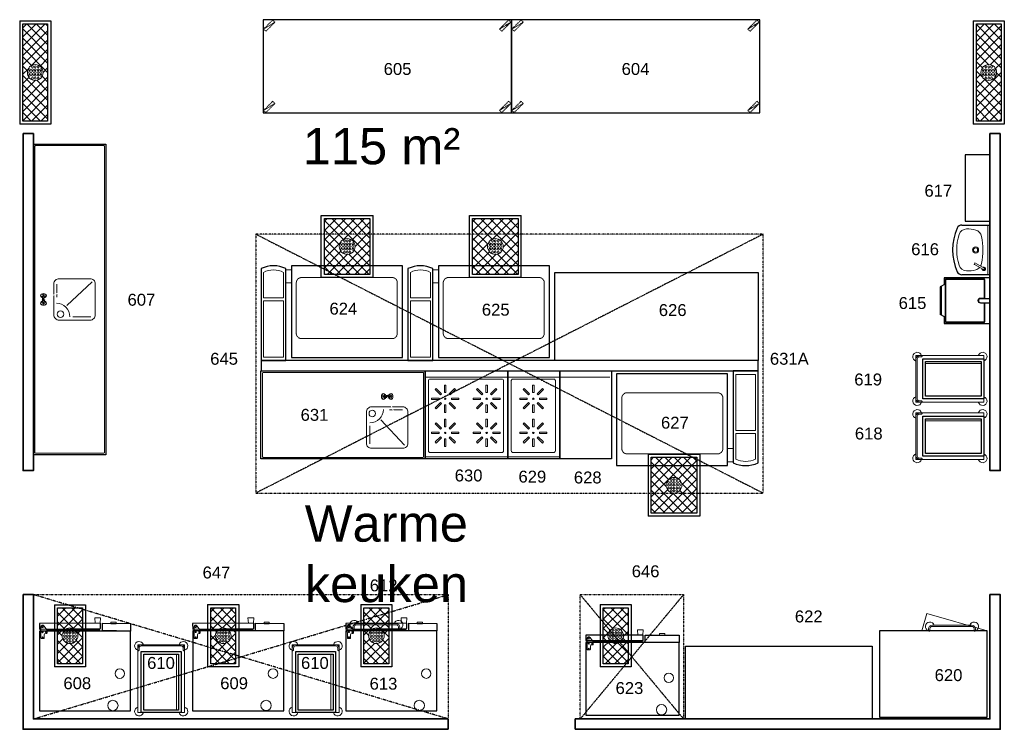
# Model space of a CAD drawing. Header units: millimetres. Extents: x 251300 to 553564, y 2563 to 144710.
# Tile 26 of 57: x 270706 to 280213, y 38615 to 45465. Entities that reach past the tile are written whole.
import ezdxf
from ezdxf.enums import TextEntityAlignment as Align

# ---------------------------------------------------------------- set-up
doc = ezdxf.new("R2010")
doc.units = ezdxf.units.MM
doc.set_wipeout_variables(frame=1)
doc.linetypes.add('DASHDOT', pattern=[1, 0.5, -0.25, 0, -0.25])
doc.linetypes.add('HIDDEN', pattern=[9.525, 6.35, -3.175])
doc.layers.add('0 @ 50', color=7, linetype='Continuous')
for name, color, linetype, lineweight in [('AFZUIGING', 98, 'DASHDOT', 25), ('APPARAAT1', 2, 'Continuous', 25), ('APPARAAT2', 1, 'Continuous', 20), ('APPARAAT3', 6, 'Continuous', 18), ('APPARAAT4', 30, 'HIDDEN', 18), ('APPARAAT5', 7, 'Continuous', 5), ('BWK ALGEMEEN', 1, 'Continuous', 25), ('BWK MUREN', 3, 'Continuous', 35), ('POSITIENUMMER', 141, 'Continuous', 20), ('TEKST PS', 10, 'Continuous', 9), ('X-L22_C_binnenwand', 7, 'Continuous', 13)]:
    doc.layers.add(name, color=color, linetype=linetype, lineweight=lineweight)
doc.styles.add('PS', font='arial.ttf')
doc.styles.get("Standard").update_dxf_attribs({"font": 'arial.ttf'})
pattern_1 = [(45, (-11346.43, -8465.86), (-44.90128, 44.90128), []), (135, (-11346.43, -8465.86), (-44.90128, -44.90128), [])]

# ---------------------------------------------------------------- blocks, each defined once
blk = doc.blocks.new('POSITIENUMMER')
at = {"layer": 'POSITIENUMMER', "style": 'PS', "flags": 1}
for tag, p in [('MERK-TYPE', (-1.22, -6.81)), ('AFMETINGEN', (-1.22, -10.86)), ('OMSCHRIJVING', (-1.22, -14.79)), ('OPMERKINGEN', (-1.22, -18.98))]:
    blk.add_attdef(tag, p, '', height=2.8, dxfattribs=at)
blk.add_wipeout([(-5.03, 0), (-5.03, 0.11), (-5.02, 0.2), (-5, 0.34), (-4.97, 0.48), (-4.93, 0.6), (-4.86, 0.76), (-4.78, 0.92), (-4.69, 1.07), (-4.6, 1.2), (-4.54, 1.27), (-4.48, 1.34), (-4.43, 1.4), (-4.35, 1.49), (-4.26, 1.57), (-4.18, 1.64), (-4.07, 1.73), (-3.91, 1.86), (-3.77, 1.95), (-3.62, 2.05), (-3.49, 2.12), (-3.31, 2.22), (-3.18, 2.29), (-3.02, 2.36), (-2.86, 2.43), (-2.72, 2.48), (-2.53, 2.55), (-2.36, 2.61), (-2.17, 2.66), (-2, 2.71), (-1.73, 2.77), (-1.53, 2.81), (-1.37, 2.84), (-1.13, 2.88), (-0.93, 2.9), (-0.73, 2.92), (-0.52, 2.93), (-0.28, 2.95), (-0.09, 2.95), (0.17, 2.95), (0.35, 2.94), (0.58, 2.93), (0.78, 2.91), (1, 2.89), (1.15, 2.87), (1.32, 2.85), (1.47, 2.82), (1.68, 2.78), (1.88, 2.74), (2.01, 2.7), (2.16, 2.67), (2.37, 2.6), (2.54, 2.55), (2.65, 2.51), (2.78, 2.46), (2.91, 2.41), (3.05, 2.34), (3.21, 2.27), (3.32, 2.22), (3.46, 2.14), (3.61, 2.06), (3.73, 1.98), (3.85, 1.9), (4, 1.79), (4.11, 1.7), (4.21, 1.62), (4.33, 1.5), (4.43, 1.4), (4.53, 1.29), (4.62, 1.17), (4.69, 1.06), (4.77, 0.94), (4.83, 0.83), (4.89, 0.7), (4.93, 0.6), (4.97, 0.47), (4.99, 0.38), (5.02, 0.23), (5.03, 0.13), (5.03, 0.07), (5.03, 0.04), (5.03, -0.07), (5.02, -0.18), (5.02, -0.17), (5.01, -0.3), (4.96, -0.48), (4.92, -0.62), (4.88, -0.73), (4.79, -0.9), (4.74, -0.99), (4.69, -1.08), (4.62, -1.17), (4.52, -1.29), (4.44, -1.39), (4.37, -1.46), (4.28, -1.55), (4.2, -1.63), (4.05, -1.75), (3.95, -1.83), (3.83, -1.91), (3.65, -2.03), (3.52, -2.11), (3.37, -2.19), (3.23, -2.26), (3.12, -2.32), (2.93, -2.4), (2.81, -2.45), (2.67, -2.5), (2.5, -2.56), (2.26, -2.63), (2.12, -2.68), (1.9, -2.73), (1.71, -2.78), (1.55, -2.81), (1.41, -2.83), (1.28, -2.85), (1.11, -2.88), (0.84, -2.91), (0.68, -2.92), (0.46, -2.94), (0.29, -2.95), (0.1, -2.95), (-0.12, -2.95), (-0.33, -2.94), (-0.56, -2.93), (-0.83, -2.91), (-1.09, -2.88), (-1.3, -2.85), (-1.58, -2.8), (-1.83, -2.75), (-2.05, -2.69), (-2.13, -2.67), (-2.15, -2.67), (-2.41, -2.59), (-2.61, -2.52), (-2.79, -2.45), (-2.94, -2.39), (-3.08, -2.33), (-3.25, -2.25), (-3.37, -2.19), (-3.5, -2.12), (-3.64, -2.04), (-3.76, -1.96), (-3.89, -1.87), (-3.97, -1.81), (-4.08, -1.73), (-4.15, -1.67), (-4.32, -1.51), (-4.48, -1.35), (-4.55, -1.26), (-4.64, -1.14), (-4.73, -1), (-4.79, -0.9), (-4.86, -0.77), (-4.91, -0.65), (-4.94, -0.55), (-4.97, -0.44), (-5.01, -0.28), (-5.02, -0.19), (-5.03, -0.07)]).dxf.layer = 'POSITIENUMMER'
at = {"layer": 'POSITIENUMMER'}
blk.add_attdef('POS', text='', height=2.3, dxfattribs=at).set_placement((0, 0), align=Align.MIDDLE)
blk = doc.blocks.new('CPC201')
at = {"layer": 'APPARAAT1'}
for points in [[(182.1, -812.5), (1061.4, -812.5), (1062, -42.2), (182.8, -42.2)], [(454.1, -888.9), (182.8, -883.5), (182.1, -812.5), (453.4, -817.9)], [(472.1, -888.8), (1062, -883.5), (1061.6, -830.5), (471.6, -835.8)]]:
    blk.add_lwpolyline(points, close=True, dxfattribs=at)
at = {"layer": 'APPARAAT2'}
for points in [[(1016.6, -774.7), (1016.3, -745.3, -0.414214), (1021.3, -740.2), (1042.2, -740.1, -0.414214), (1047.2, -745), (1048.2, -852.8)], [(1001.7, -789.8), (992.9, -789.9, 0.414214), (987.9, -794.9), (988.1, -819.2), (1019.9, -861.6)]]:
    blk.add_lwpolyline(points, format="xyb", dxfattribs=at)
for points in [[(322.4, -897.3), (372.4, -896.8), (372.3, -881.8), (322.3, -882.3)], [(472.5, -938.8), (527.5, -938.3), (524.1, -888.3), (475.1, -888.7)]]:
    blk.add_lwpolyline(points, close=True, dxfattribs=at)
for centre, radius in [((353.2, -93.5), 50), ((286, -401.3), 46), ((1031.8, -751), 5), ((998.7, -801.7), 5), ((1032.7, -853), 7.5), ((1032.3, -801.4), 5)]:
    blk.add_circle(centre, radius, dxfattribs=at)
for centre, radius, start in [((1001.6, -774.8), 15, 270.50866), ((1032.7, -853), 15.4, 213.86361)]:
    blk.add_arc(centre, radius, start, 0.50866, dxfattribs=at)
at = {"layer": 'APPARAAT3'}
for p, q in [((481.6, -835.7), (481.4, -817.7)), ((481.5, -820.7), (988.1, -816.2)), ((481.5, -823.7), (988.1, -819.2)), ((481.5, -826.7), (990.4, -822.1)), ((481.5, -829.7), (992.6, -825.1)), ((481.6, -832.7), (994.8, -828.1)), ((1047.8, -815.6), (1051.4, -815.6)), ((1047.9, -818.6), (1051.5, -818.6)), ((1047.9, -821.6), (1051.5, -821.6)), ((1047.9, -824.6), (1051.5, -824.6)), ((1047.9, -827.6), (1051.5, -827.6)), ((1051.6, -830.6), (1051.4, -812.6))]:
    blk.add_line(p, q, dxfattribs=at)
blk = doc.blocks.new('kraan')
at = {"layer": 'APPARAAT2'}
for p, q in [((-39.5, 0), (-49.5, 22.1)), ((-39.5, 0), (-44.9, -26.1)), ((-39.5, 0), (-25, 13.2)), ((-39.5, 0), (-23.8, -8.9)), ((-13.7, 10), (-6.4, 10)), ((-13, 8), (-8.8, 8)), ((-11.9, 0), (-11.9, 0)), ((13.7, 10), (6.4, 10)), ((13, 8), (8.8, 8)), ((11.9, 0), (11.9, 0)), ((39.5, 0), (23.8, -8.9)), ((39.5, 0), (25, 13.2)), ((39.5, 0), (49.5, 22.1)), ((39.5, 0), (44.9, -26.1)), ((-39.5, 0), (-56.1, -1.8)), ((-13.7, -10), (-6.4, -10)), ((-13, -8), (-8.8, -8)), ((13, -8), (8.8, -8)), ((13.7, -10), (9.8, -10)), ((39.5, 0), (56.1, -1.8))]:
    blk.add_line(p, q, dxfattribs=at)
blk.add_circle((0.6, -1.5), 5.16, dxfattribs=at)
for centre, radius, start, end in [((-39.5, 0), 27.7, 270, 90), ((0, 0), 11.9, 90, 268.48876), ((0, 0), 11.9, 318.34492, 90), ((39.5, 0), 27.7, 90, 270)]:
    blk.add_arc(centre, radius, start, end, dxfattribs=at)
blk.add_ellipse((-39.5, 0), major_axis=(0, 27.7), ratio=0.599059, dxfattribs=at)
at = {"layer": 'APPARAAT2', "extrusion": (0, 0, -1)}
blk.add_ellipse((39.5, 0), major_axis=(0, 27.7), ratio=0.599059, dxfattribs=at)
blk.add_wipeout([(82, -202), (82.3, -202.5), (82.4, -202.7), (82.6, -203), (82.9, -203.3), (83.4, -203.8), (83.9, -204.2), (84.3, -204.4), (84.7, -204.6), (85.4, -204.8), (85.9, -204.9), (86.8, -205), (87.4, -204.9), (88, -204.8), (88.6, -204.6), (89.2, -204.3), (89.7, -203.9), (90.2, -203.5), (90.6, -203.1), (90.9, -202.6), (91.2, -201.9), (91.5, -201.2), (91.6, -200.6), (91.6, -199.6), (91.5, -198.9), (91.1, -197.9), (90.7, -196.9), (90.4, -196.1), (89.9, -195), (89.6, -194.3), (89.2, -193.3), (46.3, -94.4), (5.8, -0.8), (5.6, -0.4), (5.8, -1.4), (5.7, -1.9), (5.7, -2.3), (5.6, -2.9), (5.4, -3.4), (5.2, -3.7), (5.1, -4), (4.9, -4.3), (4.8, -4.5), (4.6, -4.8), (4.3, -5.1), (4.2, -5.2), (4, -5.4), (3.8, -5.5), (3.6, -5.7), (3.2, -5.9), (3, -6.1), (2.7, -6.2), (2.3, -6.4), (2, -6.5), (1.5, -6.6), (1.1, -6.6), (0.8, -6.7), (0.5, -6.7), (0.1, -6.6), (-0.3, -6.6), (-0.6, -6.5), (-1, -6.4), (-1.3, -6.3), (-1.7, -6.1), (-2.1, -5.9), (-2.3, -5.8), (-2.5, -5.7), (-2.7, -5.5), (-3, -5.2), (-3.2, -5), (-3.3, -4.9), (-3.4, -4.8), (-3.4, -4.8)]).dxf.layer = 'APPARAAT2'
blk = doc.blocks.new('*U128')
at = {"layer": 'APPARAAT2'}
blk.add_lwpolyline([(775, -547.5), (775, -247.5, -0.414214), (825, -197.5), (1125, -197.5, -0.414214), (1175, -247.5), (1175, -547.5, -0.414214), (1125, -597.5), (825, -597.5, -0.414214)], format="xyb", close=True, dxfattribs=at)
blk.add_circle((831.4, -261.6), 31.6, dxfattribs=at)
blk.add_arc((807.7, -222), 130.4, 270, 0, dxfattribs=at)
at = {"layer": 'APPARAAT5'}
for p, q in [((997.2, -226), (1123.1, -226)), ((807.7, -380.1), (807.7, -555.4)), ((914.7, -324), (1143.7, -566.2))]:
    blk.add_line(p, q, dxfattribs=at)
blk.add_lwpolyline([(-505, -685), (2455, -685), (-505, -685), (2455, -685), (-505, -685), (-510, -680), (-505, -685), (2455, -685), (2460, -680), (2455, -685), (2460, -680), (2460, -350), (2460, -20), (2455, -15), (-505, -15), (-510, -20), (-510, -680)], close=True, dxfattribs=at)
blk.add_blockref('kraan', (975, -97.5))
at = {"layer": 'APPARAAT1'}
blk.add_lwpolyline([(-525, -700), (-525, 0), (2475, 0), (2475, -700)], close=True, dxfattribs=at)
blk = doc.blocks.new('*U136')
at = {"layer": 'APPARAAT1'}
blk.add_lwpolyline([(0, -700), (2397.7, -700), (2397.7, 200), (0, 200)], close=True, dxfattribs=at)
at = {"layer": 'APPARAAT4'}
for p, q in [((5.2, 108.9), (114.8, 176.1)), ((2282.9, 108.9), (2392.5, 176.1)), ((5.2, -676.1), (114.8, -608.9)), ((2282.9, -676.1), (2392.5, -608.9))]:
    blk.add_line(p, q, dxfattribs=at)
for points in [[(26.4, 87.7), (114.8, 176.1), (93.6, 197.3), (5.2, 108.9)], [(2304.1, 87.7), (2392.5, 176.1), (2371.3, 197.3), (2282.9, 108.9)], [(26.4, -697.3), (114.8, -608.9), (93.6, -587.7), (5.2, -676.1)], [(2304.1, -697.3), (2392.5, -608.9), (2371.3, -587.7), (2282.9, -676.1)]]:
    blk.add_lwpolyline(points, close=True, dxfattribs=at)
blk = doc.blocks.new('*U149')
at = {"layer": 'BWK ALGEMEEN', "lineweight": 9}
h = blk.add_hatch(dxfattribs=at)
h.set_pattern_fill('NET', color=256, scale=20, angle=45, style=0)
h.set_pattern_definition(pattern_1)
edge = h.paths.add_edge_path(flags=16)
edge.add_arc((0, -150), 76, 0, 360)
h.paths.add_polyline_path([(-270, -30), (270, -30), (270, -270), (-270, -270)])
at = {"layer": 'BWK ALGEMEEN'}
for p, q in [((-300, -300), (-300, 0)), ((-300, 0), (300, 0)), ((300, 0), (300, -300)), ((-270, -270), (-270, -30)), ((-270, -30), (270, -30)), ((270, -30), (270, -270)), ((270, -270), (-270, -270)), ((-300, -300), (300, -300))]:
    blk.add_line(p, q, dxfattribs=at)
at = {"layer": 'BWK ALGEMEEN', "lineweight": 9}
for centre, radius in [((0, -150), 76), ((-27, -96), 9), ((0, -96), 9), ((27, -96), 9), ((-54, -123), 9), ((-54, -150), 9), ((-54, -177), 9), ((-27, -123), 9), ((-27, -150), 9), ((-27, -177), 9), ((0, -123), 9), ((0, -150), 9), ((0, -177), 9), ((27, -123), 9), ((27, -150), 9), ((27, -177), 9), ((54, -123), 9), ((54, -150), 9), ((54, -177), 9), ((-27, -204), 9), ((0, -204), 9), ((27, -204), 9)]:
    blk.add_circle(centre, radius, dxfattribs=at)
blk = doc.blocks.new('handenwasbak')
at = {"layer": 'APPARAAT1'}
for p, q in [((-240, -269.7), (-240, 0)), ((240, 0), (240, -269.7))]:
    blk.add_line(p, q, dxfattribs=at)
blk.add_lwpolyline([(240, 0), (-240, 0), (-240, 0), (240, 0)], close=True, dxfattribs=at)
for centre, radius, start, end in [((-190, -269.7), 50, 180, 246.02645), ((190, -269.7), 50, 293.97355, 0), ((0, 157.6), 517.6, 246.02645, 293.97355)]:
    blk.add_arc(centre, radius, start, end, dxfattribs=at)
at = {"layer": 'APPARAAT2'}
for p, q in [((126.9, -138.4), (175.6, -54)), ((190, -62.3), (141.2, -146.6))]:
    blk.add_line(p, q, dxfattribs=at)
blk.add_lwpolyline([(240, -20), (-240, -20), (-240, -20), (240, -20)], close=True, dxfattribs=at)
for radius in [30, 20]:
    blk.add_circle((0.4, -138.1), radius, dxfattribs=at)
for centre, radius, start, end in [((-115.5, -158.7), 80, 101.00455, 162.28607), ((0, -752.4), 684.8, 78.99545, 101.00455), ((115.5, -158.7), 80, 60.17734, 78.99545), ((182.8, -58.1), 17.7, 267.89812, 212.10188), ((182.8, -58.1), 8.28, 330, 150), ((47, -210.6), 250.5, 162.28607, 183.31475), ((134.1, -142.5), 8.28, 150, 330), ((115.5, -158.7), 80, 17.71393, 48.238), ((-47, -210.6), 250.5, 356.68525, 17.71393), ((-123.3, -220.4), 80, 183.31475, 251.94221), ((123.3, -220.4), 80, 288.05779, 356.68525), ((0, 157.6), 477.6, 251.94221, 288.05779)]:
    blk.add_arc(centre, radius, start, end, dxfattribs=at)
blk = doc.blocks.new('tourped')
at = {"layer": 'APPARAAT1'}
for p, q in [((440, 0), (0, 0)), ((0, 0), (0, -440)), ((200, -90), (200, 0)), ((240, -90), (240, 0)), ((440, -440), (440, 0)), ((10, -60), (10, -420)), ((200, -50), (20, -50)), ((420, -50), (240, -50)), ((430, -420), (430, -60)), ((0, -440), (65.4, -440)), ((20, -430), (420, -430)), ((60, -430), (87.1, -480)), ((81.7, -470), (358.3, -470)), ((380, -430), (352.9, -480)), ((374.6, -440), (440, -440)), ((87.1, -480), (352.9, -480))]:
    blk.add_line(p, q, dxfattribs=at)
for centre, radius, start, end in [((20, -60), 10, 90, 180), ((220, -90), 20, 180, 0), ((420, -60), 10, 0, 90), ((20, -420), 10, 180, 270), ((420, -420), 10, 270, 0)]:
    blk.add_arc(centre, radius, start, end, dxfattribs=at)
at = {"layer": 'APPARAAT2'}
for p, q in [((15, -60), (15, -420)), ((195, -55), (20, -55)), ((195, -90), (195, -55)), ((420, -55), (245, -55)), ((245, -90), (245, -55)), ((425, -420), (425, -60)), ((20, -425), (420, -425))]:
    blk.add_line(p, q, dxfattribs=at)
for centre, radius, start, end in [((20, -60), 5, 90, 180), ((220, -90), 25, 180, 0), ((420, -60), 5, 0, 90), ((20, -420), 5, 180, 270), ((420, -420), 5, 270, 0)]:
    blk.add_arc(centre, radius, start, end, dxfattribs=at)
blk = doc.blocks.new('cpc101')
at = {"layer": 'APPARAAT1'}
for points in [[(50, -752.4), (952, -752.4), (952, -50), (50, -50)], [(379, -823.4), (50, -823.4), (50, -752.4), (379, -752.4)], [(397, -823.4), (952, -823.4), (952, -770.4), (397, -770.4)]]:
    blk.add_lwpolyline(points, close=True, dxfattribs=at)
at = {"layer": 'APPARAAT2'}
for points in [[(892.5, -729.1), (883.7, -729.1, 0.414214), (878.7, -734.1), (878.7, -758.4), (910.1, -801)], [(907.5, -714.1), (907.5, -684.7, -0.414214), (912.5, -679.7), (933.4, -679.7, -0.414214), (938.4, -684.7), (938.4, -792.5)]]:
    blk.add_lwpolyline(points, format="xyb", dxfattribs=at)
for points in [[(189.5, -838.4), (239.5, -838.4), (239.5, -823.4), (189.5, -823.4)], [(397, -873.4), (452, -873.4), (449, -823.4), (400, -823.4)]]:
    blk.add_lwpolyline(points, close=True, dxfattribs=at)
for centre, radius in [((220, -102.8), 50), ((150, -410), 46), ((889.4, -741), 5), ((923, -690.6), 5), ((923, -741), 5), ((923, -792.5), 7.5)]:
    blk.add_circle(centre, radius, dxfattribs=at)
for centre, radius, start in [((892.5, -714.1), 15, 270), ((923, -792.5), 15.4, 213.35495)]:
    blk.add_arc(centre, radius, start, 0, dxfattribs=at)
at = {"layer": 'APPARAAT3'}
for p, q in [((407, -770.4), (407, -752.4)), ((407, -755.4), (878.7, -755.4)), ((407, -758.4), (878.7, -758.4)), ((938.4, -755.4), (942, -755.4)), ((938.4, -758.4), (942, -758.4)), ((942, -770.4), (942, -752.4)), ((407, -761.4), (880.9, -761.4)), ((407, -764.4), (883.1, -764.4)), ((407, -767.4), (885.3, -767.4)), ((938.4, -761.4), (942, -761.4)), ((938.4, -764.4), (942, -764.4)), ((938.4, -767.4), (942, -767.4))]:
    blk.add_line(p, q, dxfattribs=at)
blk = doc.blocks.new('*U124')
at = {"layer": 'APPARAAT1'}
blk.add_lwpolyline([(-100, -700), (-100, 0), (1701.2, 0), (1701.2, -700)], close=True, dxfattribs=at)
blk = doc.blocks.new('*U111')
at = {"layer": 'APPARAAT5'}
blk.add_lwpolyline([(-7, -36.2), (7, -36.2), (7, 36.2), (-7, 36.2)], close=True, dxfattribs=at)
blk = doc.blocks.new('*U112')
at = {"layer": 'APPARAAT5', "color": 0, "linetype": 'ByBlock', "lineweight": -2, "transparency": 16777216}
for p, rotation in [((9856.9, 20825.9), 45.00000000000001), ((9991.6, 20825.9), 315), ((9829, 20758.6), 90), ((10019.5, 20758.6), 270.0000000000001), ((9856.9, 20691.2), 135.0000000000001), ((9924.3, 20663.3), 180), ((9991.6, 20691.2), 225)]:
    blk.add_blockref('*U111', p, dxfattribs=dict(at, rotation=rotation))
blk.add_blockref('*U111', (9924.3, 20853.8), dxfattribs=at)
blk = doc.blocks.new('*U113')
at = {"layer": 'APPARAAT5'}
blk.add_lwpolyline([(-7, -36.2), (7, -36.2), (7, 36.2), (-7, 36.2)], close=True, dxfattribs=at)
blk = doc.blocks.new('*U114')
at = {"layer": 'APPARAAT5', "color": 0, "linetype": 'ByBlock', "lineweight": -2, "transparency": 16777216}
for p, rotation in [((9856.9, 20825.9), 45.00000000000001), ((9991.6, 20825.9), 315), ((9829, 20758.6), 90), ((10019.5, 20758.6), 270.0000000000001), ((9856.9, 20691.2), 135.0000000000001), ((9924.3, 20663.3), 180), ((9991.6, 20691.2), 225)]:
    blk.add_blockref('*U113', p, dxfattribs=dict(at, rotation=rotation))
blk.add_blockref('*U113', (9924.3, 20853.8), dxfattribs=at)
blk = doc.blocks.new('*U115')
at = {"layer": 'APPARAAT5'}
blk.add_lwpolyline([(-7, -36.2), (7, -36.2), (7, 36.2), (-7, 36.2)], close=True, dxfattribs=at)
blk = doc.blocks.new('*U116')
at = {"layer": 'APPARAAT5', "color": 0, "linetype": 'ByBlock', "lineweight": -2, "transparency": 16777216}
for p, rotation in [((9856.9, 20825.9), 45.00000000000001), ((9991.6, 20825.9), 315), ((9829, 20758.6), 90), ((10019.5, 20758.6), 270.0000000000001), ((9856.9, 20691.2), 135.0000000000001), ((9924.3, 20663.3), 180), ((9991.6, 20691.2), 225)]:
    blk.add_blockref('*U115', p, dxfattribs=dict(at, rotation=rotation))
blk.add_blockref('*U115', (9924.3, 20853.8), dxfattribs=at)
blk = doc.blocks.new('*U117')
at = {"layer": 'APPARAAT5'}
blk.add_lwpolyline([(-7, -36.2), (7, -36.2), (7, 36.2), (-7, 36.2)], close=True, dxfattribs=at)
blk = doc.blocks.new('*U118')
at = {"layer": 'APPARAAT5', "color": 0, "linetype": 'ByBlock', "lineweight": -2, "transparency": 16777216}
for p, rotation in [((9856.9, 20825.9), 45.00000000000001), ((9991.6, 20825.9), 315), ((9829, 20758.6), 90), ((10019.5, 20758.6), 270.0000000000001), ((9856.9, 20691.2), 135.0000000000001), ((9924.3, 20663.3), 180), ((9991.6, 20691.2), 225)]:
    blk.add_blockref('*U117', p, dxfattribs=dict(at, rotation=rotation))
blk.add_blockref('*U117', (9924.3, 20853.8), dxfattribs=at)
blk = doc.blocks.new('Ambach 850 inductie 4')
at = {"layer": 'APPARAAT1'}
blk.add_lwpolyline([(0, -850), (0, 0), (800, 0), (800, -850)], close=True, dxfattribs=at)
at = {"layer": 'APPARAAT2'}
blk.add_line((0, -60), (800, -60), dxfattribs=at)
blk.add_lwpolyline([(758, -772.5), (758, -94.1, 0.414214), (743, -79.1), (46.8, -79.1, 0.414214), (31.8, -94.1), (31.8, -772.5, 0.414214), (46.8, -787.5), (743, -787.5, 0.414214)], format="xyb", close=True, dxfattribs=at)
at = {"layer": 'APPARAAT5'}
blk.add_line((0, -830), (800, -830), dxfattribs=at)
for centre in [(194.9, -269.2), (594.9, -269.2), (194.9, -598.4), (594.9, -598.4)]:
    blk.add_circle(centre, 7, dxfattribs=at)
at = {"layer": 'APPARAAT5', "xscale": -1}
for name, p, rotation in [('*U114', (20953.4, 9655), 90), ('*U116', (-20163.7, -10522.7), 270)]:
    blk.add_blockref(name, p, dxfattribs=dict(at, rotation=rotation))
at = {"layer": 'APPARAAT5'}
for name, p, rotation in [('*U118', (-20163.7, 9655), 269.9999999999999), ('*U112', (20953.4, -10522.7), 90)]:
    blk.add_blockref(name, p, dxfattribs=dict(at, rotation=rotation))
blk = doc.blocks.new('*U89')
at = {"layer": 'APPARAAT5'}
blk.add_lwpolyline([(-7, -36.2), (7, -36.2), (7, 36.2), (-7, 36.2)], close=True, dxfattribs=at)
blk = doc.blocks.new('*U90')
at = {"layer": 'APPARAAT5', "color": 0, "linetype": 'ByBlock', "lineweight": -2, "transparency": 16777216}
for p, rotation in [((9856.9, 20825.9), 45.00000000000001), ((9991.6, 20825.9), 315), ((9829, 20758.6), 90), ((10019.5, 20758.6), 270.0000000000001), ((9856.9, 20691.2), 135.0000000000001), ((9924.3, 20663.3), 180), ((9991.6, 20691.2), 225)]:
    blk.add_blockref('*U89', p, dxfattribs=dict(at, rotation=rotation))
blk.add_blockref('*U89', (9924.3, 20853.8), dxfattribs=at)
blk = doc.blocks.new('*U91')
at = {"layer": 'APPARAAT5'}
blk.add_lwpolyline([(-7, -36.2), (7, -36.2), (7, 36.2), (-7, 36.2)], close=True, dxfattribs=at)
blk = doc.blocks.new('*U92')
at = {"layer": 'APPARAAT5', "color": 0, "linetype": 'ByBlock', "lineweight": -2, "transparency": 16777216}
for p, rotation in [((9856.9, 20825.9), 45.00000000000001), ((9991.6, 20825.9), 315), ((9829, 20758.6), 90), ((10019.5, 20758.6), 270.0000000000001), ((9856.9, 20691.2), 135.0000000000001), ((9924.3, 20663.3), 180), ((9991.6, 20691.2), 225)]:
    blk.add_blockref('*U91', p, dxfattribs=dict(at, rotation=rotation))
blk.add_blockref('*U91', (9924.3, 20853.8), dxfattribs=at)
blk = doc.blocks.new('Ambach inductie 2')
at = {"layer": 'APPARAAT1'}
blk.add_lwpolyline([(0, -850), (0, 0), (500, 0), (500, -850)], close=True, dxfattribs=at)
at = {"layer": 'APPARAAT2'}
blk.add_line((0, -60), (500, -60), dxfattribs=at)
blk.add_lwpolyline([(458, -772.5), (458, -94.1, 0.414214), (443, -79.1), (46.8, -79.1, 0.414214), (31.8, -94.1), (31.8, -772.5, 0.414214), (46.8, -787.5), (443, -787.5, 0.414214)], format="xyb", close=True, dxfattribs=at)
at = {"layer": 'APPARAAT5'}
blk.add_line((0, -830), (500, -830), dxfattribs=at)
for centre in [(244.9, -269.2), (244.9, -598.4)]:
    blk.add_circle(centre, 7, dxfattribs=at)
at = {"layer": 'APPARAAT5', "xscale": -1, "rotation": 90}
blk.add_blockref('*U92', (21003.4, 9655), dxfattribs=at)
at = {"layer": 'APPARAAT5', "rotation": 90}
blk.add_blockref('*U90', (21003.4, -10522.7), dxfattribs=at)
blk = doc.blocks.new('*U123')
at = {"layer": 'BWK ALGEMEEN', "lineweight": 9}
h = blk.add_hatch(dxfattribs=at)
h.set_pattern_fill('NET', color=256, scale=20, angle=45, style=0)
h.set_pattern_definition(pattern_1)
edge = h.paths.add_edge_path(flags=16)
edge.add_arc((0, -150), 76, 0, 360)
h.paths.add_polyline_path([(-270, 70), (270, 70), (270, -370), (-270, -370)])
at = {"layer": 'BWK ALGEMEEN'}
for p, q in [((-300, -400), (-300, 100)), ((-300, 100), (300, 100)), ((300, 100), (300, -400)), ((-270, -370), (-270, 70)), ((-270, 70), (270, 70)), ((270, 70), (270, -370)), ((270, -370), (-270, -370)), ((-300, -400), (300, -400))]:
    blk.add_line(p, q, dxfattribs=at)
at = {"layer": 'BWK ALGEMEEN', "lineweight": 9}
for centre, radius in [((0, -150), 76), ((-27, -96), 9), ((0, -96), 9), ((27, -96), 9), ((-54, -123), 9), ((-54, -150), 9), ((-54, -177), 9), ((-27, -123), 9), ((-27, -150), 9), ((-27, -177), 9), ((0, -123), 9), ((0, -150), 9), ((0, -177), 9), ((27, -123), 9), ((27, -150), 9), ((27, -177), 9), ((54, -123), 9), ((54, -150), 9), ((54, -177), 9), ((-27, -204), 9), ((0, -204), 9), ((27, -204), 9)]:
    blk.add_circle(centre, radius, dxfattribs=at)
blk = doc.blocks.new('*U126')
at = {"layer": 'APPARAAT1'}
blk.add_lwpolyline([(0, -850), (0, 0), (1963.8, 0), (1963.8, -850)], close=True, dxfattribs=at)
blk = doc.blocks.new('iVario Pro XL')
at = {"layer": 'APPARAAT1'}
blk.add_lwpolyline([(0, 887.9), (0, 0), (241.1, 0), (241.1, 887.9)], dxfattribs=at)
blk.add_lwpolyline([(1367, 914), (295.1, 914), (295.1, 30), (1367, 30)], close=True, dxfattribs=at)
blk.add_arc((120.5, 622.4), 291.6, 65.58624, 114.41376, dxfattribs=at)
at = {"layer": 'APPARAAT2'}
for p, q in [((295.1, 876.8), (241.1, 876.8)), ((295.1, 749.1), (241.1, 749.1))]:
    blk.add_line(p, q, dxfattribs=at)
blk.add_lwpolyline([(216.8, 850.8), (216.8, 605.8), (24.2, 605.8), (24.2, 850.8)], dxfattribs=at)
blk.add_lwpolyline([(216.8, 33.7), (24.2, 33.7), (24.2, 575.7), (216.8, 575.7)], close=True, dxfattribs=at)
blk.add_arc((120.5, 660.6), 213.3, 63.15346, 116.84654, dxfattribs=at)
at = {"layer": 'APPARAAT4'}
blk.add_lwpolyline([(390.8, 211.1), (1265.8, 211.1, 0.414214), (1315.8, 261.1), (1315.8, 751.1, 0.414214), (1265.8, 801.1), (390.8, 801.1, 0.414214), (340.8, 751.1), (340.8, 261.1, 0.414214)], format="xyb", close=True, dxfattribs=at)
blk = doc.blocks.new('*U193')
at = {"layer": 'APPARAAT2'}
blk.add_lwpolyline([(1433.8, -697.5), (1433.8, -397.5, -0.414214), (1483.8, -347.5), (1783.8, -347.5, -0.414214), (1833.8, -397.5), (1833.8, -697.5, -0.414214), (1783.8, -747.5), (1483.8, -747.5, -0.414214)], format="xyb", close=True, dxfattribs=at)
blk.add_circle((1490.3, -411.6), 31.6, dxfattribs=at)
blk.add_arc((1466.6, -372), 130.4, 270, 0, dxfattribs=at)
at = {"layer": 'APPARAAT5'}
for p, q in [((1656, -376), (1782, -376)), ((1573.5, -474), (1802.6, -716.2)), ((1466.6, -530.1), (1466.6, -705.4))]:
    blk.add_line(p, q, dxfattribs=at)
blk.add_lwpolyline([(435.6, -835), (1980, -835), (435.6, -835), (1980, -835), (435.6, -835), (430.6, -830), (435.6, -835), (1980, -835), (1985, -830), (1980, -835), (1985, -830), (1985, -350), (1985, -20), (1980, -15), (435.6, -15), (430.6, -20), (430.6, -830)], close=True, dxfattribs=at)
blk.add_blockref('kraan', (1633.8, -247.5))
at = {"layer": 'APPARAAT1'}
blk.add_lwpolyline([(415.6, -850), (415.6, 0), (2000, 0), (2000, -850)], close=True, dxfattribs=at)
blk = doc.blocks.new('*U218')
at = {"layer": 'BWK ALGEMEEN', "lineweight": 9}
h = blk.add_hatch(dxfattribs=at)
h.set_pattern_fill('NET', color=256, scale=20, angle=45, style=0)
h.set_pattern_definition(pattern_1)
edge = h.paths.add_edge_path(flags=16)
edge.add_arc((0, -150), 76, 0, 360)
h.paths.add_polyline_path([(-470, -30), (470, -30), (470, -270), (-470, -270)])
at = {"layer": 'BWK ALGEMEEN'}
for p, q in [((-500, -300), (-500, 0)), ((-500, 0), (500, 0)), ((500, 0), (500, -300)), ((-470, -270), (-470, -30)), ((-470, -30), (470, -30)), ((470, -30), (470, -270)), ((470, -270), (-470, -270)), ((-500, -300), (500, -300))]:
    blk.add_line(p, q, dxfattribs=at)
at = {"layer": 'BWK ALGEMEEN', "lineweight": 9}
for centre, radius in [((0, -150), 76), ((-27, -96), 9), ((0, -96), 9), ((27, -96), 9), ((-54, -123), 9), ((-54, -150), 9), ((-54, -177), 9), ((-27, -123), 9), ((-27, -150), 9), ((-27, -177), 9), ((0, -123), 9), ((0, -150), 9), ((0, -177), 9), ((27, -123), 9), ((27, -150), 9), ((27, -177), 9), ((54, -123), 9), ((54, -150), 9), ((54, -177), 9), ((-27, -204), 9), ((0, -204), 9), ((27, -204), 9)]:
    blk.add_circle(centre, radius, dxfattribs=at)

msp = doc.modelspace()

# ---------------------------------------------------------------- linework, layer by layer
at = {"layer": 'APPARAAT1'}
for points in [[(279426.4, 42190.2), (280016.4, 42190.2), (280016.4, 41805.2), (279426.4, 41805.2)], [(279451.4, 42165.2), (279991.4, 42165.2), (279991.4, 41830.2), (279451.4, 41830.2)], [(279426.4, 41637.1), (280016.4, 41637.1), (280016.4, 41252.1), (279426.4, 41252.1)], [(279451.4, 41612.1), (279991.4, 41612.1), (279991.4, 41277.1), (279451.4, 41277.1)]]:
    msp.add_lwpolyline(points, close=True, dxfattribs=at)
at = {"layer": 'APPARAAT2'}
for p, q in [((279451.4, 42145.2), (279991.4, 42145.2)), ((276405.7, 42014.8), (275905.7, 42014.8)), ((279451.4, 41592.1), (279991.4, 41592.1))]:
    msp.add_line(p, q, dxfattribs=at)
for points in [[(280016.4, 42223.7), (279360.6, 42223.7), (279360.6, 41771.7), (280016.4, 41771.7)], [(280016.4, 41670.6), (279360.6, 41670.6), (279360.6, 41218.6), (280016.4, 41218.6)]]:
    msp.add_lwpolyline(points, close=True, dxfattribs=at)
for points in [[(279360.6, 41997.7), (279360.6, 42188.7, -0.414214), (279395.6, 42223.7), (279412.6, 42223.7)], [(279412.6, 42210.3), (279392.6, 42210.3, 0.414214), (279372.6, 42190.3), (279372.6, 41997.7)], [(279360.6, 41997.7), (279360.6, 41806.7, 0.414214), (279395.6, 41771.7), (279412.6, 41771.7)], [(279412.6, 41785.1), (279392.6, 41785.1, -0.414214), (279372.6, 41805.1), (279372.6, 41997.7)], [(279360.6, 41444.6), (279360.6, 41635.6, -0.414214), (279395.6, 41670.6), (279412.6, 41670.6)], [(279412.6, 41657.2), (279392.6, 41657.2, 0.414214), (279372.6, 41637.2), (279372.6, 41444.6)], [(279360.6, 41444.6), (279360.6, 41253.6, 0.414214), (279395.6, 41218.6), (279412.6, 41218.6)], [(279412.6, 41232), (279392.6, 41232, -0.414214), (279372.6, 41252), (279372.6, 41444.6)], [(274150.1, 39636.1), (273959.1, 39636.1, 0.414214), (273924.1, 39601.1), (273924.1, 39584.1)], [(273937.4, 39584.1), (273937.4, 39604.1, -0.414214), (273957.4, 39624.1), (274150.1, 39624.1)], [(274150.1, 39636.1), (274341.1, 39636.1, -0.414214), (274376.1, 39601.1), (274376.1, 39584.1)], [(274362.7, 39584.1), (274362.7, 39604.1, 0.414214), (274342.7, 39624.1), (274150.1, 39624.1)], [(279708.3, 39619.9), (279517.3, 39619.9, 0.414214), (279482.3, 39584.9), (279482.3, 39568)], [(279495.7, 39568), (279495.7, 39588, -0.414214), (279515.7, 39608), (279708.3, 39608)], [(279708.3, 39619.9), (279899.3, 39619.9, -0.414214), (279934.3, 39584.9), (279934.3, 39568)], [(279921, 39568), (279921, 39588, 0.414214), (279901, 39608), (279708.3, 39608)]]:
    msp.add_lwpolyline(points, format="xyb", dxfattribs=at)
for centre, radius, start, end in [((279373.1, 42211.2), 43.2, 16.82955, 253.17045), ((279412.6, 42217), 6.68, 270, 90), ((280003.9, 42211.2), 43.2, 286.82955, 163.17045), ((279373.1, 41784.2), 43.2, 106.82955, 343.17045), ((279412.6, 41778.4), 6.68, 270, 90), ((280003.9, 41784.2), 43.2, 196.82955, 73.17045), ((279373.1, 41658.1), 43.2, 16.82955, 253.17045), ((279412.6, 41663.9), 6.68, 270, 90), ((280003.9, 41658.1), 43.2, 286.82955, 163.17045), ((279373.1, 41231.1), 43.2, 106.82955, 343.17045), ((280003.9, 41231.1), 43.2, 196.82955, 73.17045), ((279412.6, 41225.3), 6.68, 270, 90), ((273936.6, 39623.6), 43.2, 16.82955, 253.17045), ((274363.6, 39623.6), 43.2, 286.82955, 163.17045), ((279494.8, 39607.4), 43.2, 16.82955, 253.17045), ((279921.8, 39607.4), 43.2, 286.82955, 163.17045), ((273930.8, 39584.1), 6.68, 180, 0), ((274369.4, 39584.1), 6.68, 180, 0), ((279489, 39568), 6.68, 180, 0), ((279927.6, 39568), 6.68, 180, 0), ((271859.1, 38788.1), 43.2, 106.82955, 343.17045), ((272286.1, 38788.1), 43.2, 196.82955, 73.17045), ((273350.7, 38788.1), 43.2, 106.82955, 343.17045), ((273777.7, 38788.1), 43.2, 196.82955, 73.17045)]:
    msp.add_arc(centre, radius, start, end, dxfattribs=at)
at = {"layer": 'APPARAAT3'}
for p, q in [((279464.4, 39731.8), (279417.3, 39566.1)), ((280047.7, 39566.1), (279464.4, 39731.8))]:
    msp.add_line(p, q, dxfattribs=at)
at = {"layer": 'BWK MUREN'}
for p, q in [((270838.8, 44364.8), (270738.8, 44364.8)), ((280073.8, 44364.8), (280173.8, 44364.8)), ((274843.9, 38714.8), (274843.9, 38614.8)), ((276068.9, 38714.8), (276068.9, 38614.8))]:
    msp.add_line(p, q, dxfattribs=at)
for points in [[(270738.8, 44364.8), (270738.8, 41112.8), (270838.8, 41112.8), (270838.8, 44364.8)], [(280173.8, 44364.8), (280173.8, 41112.8), (280073.8, 41112.8), (280073.8, 44364.8)], [(270738.8, 39914.8), (270838.8, 39914.8)]]:
    msp.add_lwpolyline(points, dxfattribs=at)

# ---------------------------------------------------------------- block references
at = {"layer": '0 @ 50', "xscale": 50, "yscale": 50, "zscale": 50}
for p, values in [((274355, 44989.2), {'POS': '605'}), ((276652.3, 44989.2), {'POS': '604'}), ((279576.5, 43813.7), {'POS': '617'}), ((279448.4, 43249.2), {'POS': '616'}), ((271881.7, 42761.4), {'POS': '607'}), ((279327.1, 42729.7), {'POS': '615'}), ((273831.5, 42675.5), {'POS': '624'}), ((275302.7, 42665.3), {'POS': '625'}), ((277011.5, 42661.8), {'POS': '626'}), ((272680, 42191.7), {'POS': '645'}), ((278137.5, 42191.7), {'POS': '631A'}), ((278898.8, 41991.9), {'POS': '619'}), ((273552.7, 41650.4), {'POS': '631'}), ((277032.5, 41574.6), {'POS': '627'}), ((278904.6, 41470.1), {'POS': '618'}), ((275040.9, 41065.2), {'POS': '630'}), ((276191.1, 41045.8), {'POS': '628'}), ((272606.1, 40128.5), {'POS': '647'}), ((276749.9, 40140.2), {'POS': '646'}), ((274220.7, 40004.2), {'POS': '612'}), ((278325.1, 39704.3), {'POS': '622'}), ((272070.7, 39255.5), {'POS': '610'}), ((273556.5, 39255.5), {'POS': '610'}), ((279674.9, 39137.8), {'POS': '620'}), ((271262.4, 39059.5), {'POS': '608'}), ((272776.7, 39059.5), {'POS': '609'}), ((274218.9, 39055), {'POS': '613'}), ((276593.9, 39012.9), {'POS': '623'})]:
    msp.add_blockref('POSITIENUMMER', p, dxfattribs=at).add_auto_attribs(values)
at = {"layer": 'APPARAAT2'}
for name, p, rotation in [('*U218', (271006.3, 44955.3), 270), ('*U218', (280213.4, 44955.3), 270), ('*U123', (273718.3, 43275.2), 89.99999999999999), ('*U123', (275148.7, 43275.2), 89.99999999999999), ('*U123', (277173.7, 40970.8), 270), ('*U149', (276611.6, 39518), 270)]:
    msp.add_blockref(name, p, dxfattribs=dict(at, rotation=rotation))

# ---------------------------------------------------------------- texts
at = {"layer": 'TEKST PS', "insert": (273439.1, 44419), "char_height": 350, "width": 2546.168, "attachment_point": 1, "style": 'PS'}
msp.add_mtext('115 m²', dxfattribs=at)

# ---------------------------------------------------------------- next in the draw order: linework, layer by layer
at = {"layer": 'AFZUIGING'}
for p, q in [((274843.9, 38714.8), (270838.8, 39914.8)), ((270838.8, 38714.8), (274843.9, 39914.8))]:
    msp.add_line(p, q, dxfattribs=at)
msp.add_lwpolyline([(270838.8, 39914.8), (274843.9, 39914.8), (274843.9, 38714.8), (270838.8, 38714.8)], close=True, dxfattribs=at)
at = {"layer": 'APPARAAT1'}
for points in [[(280073.8, 43519.4), (280073.8, 44158.9), (279834.7, 44158.9), (279834.7, 43519.4)], [(279007.7, 38731.1), (280047.7, 38731.1), (280047.7, 39566.1), (279007.7, 39566.1)], [(272265.1, 39365.6), (272265.1, 38775.6), (271880.1, 38775.6), (271880.1, 39365.6)], [(273756.7, 39365.6), (273756.7, 38775.6), (273371.7, 38775.6), (273371.7, 39365.6)], [(272240.1, 39340.6), (272240.1, 38800.6), (271905.1, 38800.6), (271905.1, 39340.6)], [(273731.7, 39340.6), (273731.7, 38800.6), (273396.7, 38800.6), (273396.7, 39340.6)]]:
    msp.add_lwpolyline(points, close=True, dxfattribs=at)
at = {"layer": 'APPARAAT2'}
for p, q in [((272220.1, 39340.6), (272220.1, 38800.6)), ((273711.7, 39340.6), (273711.7, 38800.6))]:
    msp.add_line(p, q, dxfattribs=at)
for points in [[(272298.6, 38775.6), (272298.6, 39431.4), (271846.6, 39431.4), (271846.6, 38775.6)], [(273790.2, 38775.6), (273790.2, 39431.4), (273338.2, 39431.4), (273338.2, 38775.6)]]:
    msp.add_lwpolyline(points, close=True, dxfattribs=at)
for points in [[(272072.6, 39431.4), (271881.6, 39431.4, 0.414214), (271846.6, 39396.4), (271846.6, 39379.4)], [(271860, 39379.4), (271860, 39399.4, -0.414214), (271880, 39419.4), (272072.6, 39419.4)], [(272072.6, 39431.4), (272263.6, 39431.4, -0.414214), (272298.6, 39396.4), (272298.6, 39379.4)], [(272285.2, 39379.4), (272285.2, 39399.4, 0.414214), (272265.2, 39419.4), (272072.6, 39419.4)], [(273564.2, 39431.4), (273373.2, 39431.4, 0.414214), (273338.2, 39396.4), (273338.2, 39379.4)], [(273351.6, 39379.4), (273351.6, 39399.4, -0.414214), (273371.6, 39419.4), (273564.2, 39419.4)], [(273564.2, 39431.4), (273755.2, 39431.4, -0.414214), (273790.2, 39396.4), (273790.2, 39379.4)], [(273776.8, 39379.4), (273776.8, 39399.4, 0.414214), (273756.8, 39419.4), (273564.2, 39419.4)]]:
    msp.add_lwpolyline(points, format="xyb", dxfattribs=at)
for centre, radius, start, end in [((271859.1, 39418.9), 43.2, 16.82955, 253.17045), ((272286.1, 39418.9), 43.2, 286.82955, 163.17045), ((273350.7, 39418.9), 43.2, 16.82955, 253.17045), ((273777.7, 39418.9), 43.2, 286.82955, 163.17045), ((271853.3, 39379.4), 6.68, 180, 0), ((272291.9, 39379.4), 6.68, 180, 0), ((273344.9, 39379.4), 6.68, 180, 0), ((273783.5, 39379.4), 6.68, 180, 0)]:
    msp.add_arc(centre, radius, start, end, dxfattribs=at)
at = {"layer": 'BWK MUREN'}
for points in [[(270738.8, 39914.8), (270738.8, 38614.8), (274843.9, 38614.8)], [(270838.8, 39914.8), (270838.8, 38714.8), (274843.9, 38714.8)], [(276068.9, 38614.8), (280173.9, 38614.8), (280173.9, 39914.8), (280073.9, 39914.8)], [(276068.9, 38714.8), (280073.9, 38714.8), (280073.9, 39914.8)]]:
    msp.add_lwpolyline(points, dxfattribs=at)

# ---------------------------------------------------------------- next in the draw order: block references
for p in [(273056.4, 45264.8), (275454.1, 45264.8)]:
    msp.add_blockref('*U136', p)
at = {"layer": '0 @ 50', "xscale": 50, "yscale": 50, "zscale": 50}
msp.add_blockref('POSITIENUMMER', (275656.4, 41054), dxfattribs=at).add_auto_attribs({'POS': '629'})
at = {"layer": 'APPARAAT1', "rotation": 90}
msp.add_blockref('*U128', (270838.8, 41789.8), dxfattribs=at)
at = {"layer": 'APPARAAT2'}
for name, p, rotation in [('handenwasbak', (280073.8, 43242.7), 270), ('*U126', (277836.4, 42174.8), 180), ('*U149', (271341.9, 39517.8), 270), ('*U149', (272821.2, 39518), 270), ('*U149', (274300.5, 39518), 270)]:
    msp.add_blockref(name, p, dxfattribs=dict(at, rotation=rotation))
at = {"layer": 'APPARAAT3', "rotation": 180}
for name, p in [('CPC201', (271959, 38751.1)), ('CPC201', (273438.2, 38751.3)), ('CPC201', (274917.5, 38751.3)), ('cpc101', (277123.9, 38701.5))]:
    msp.add_blockref(name, p, dxfattribs=at)
at = {"layer": 'APPARAAT4'}
for p in [(273036.4, 42174.8), (274455.5, 42174.8)]:
    msp.add_blockref('iVario Pro XL', p, dxfattribs=at)
at = {"layer": 'APPARAAT4', "rotation": 180}
msp.add_blockref('iVario Pro XL', (277836.4, 42074.8), dxfattribs=at)
at = {"layer": 'X-L22_C_binnenwand', "rotation": 270}
msp.add_blockref('tourped', (280073.8, 42973.2), dxfattribs=at)

# ---------------------------------------------------------------- next in the draw order: texts
at = {"layer": 'TEKST PS', "insert": (273459.1, 40776.1), "char_height": 350, "width": 2546.168, "attachment_point": 1, "style": 'PS'}
msp.add_mtext('Warme keuken', dxfattribs=at)

# ---------------------------------------------------------------- next in the draw order: linework, layer by layer
at = {"layer": 'AFZUIGING'}
for p, q in [((277886.4, 43394.8), (272986.4, 40894.8)), ((272986.4, 43394.8), (277886.4, 40894.8))]:
    msp.add_line(p, q, dxfattribs=at)
msp.add_lwpolyline([(277886.4, 43394.8), (272986.4, 43394.8), (272986.4, 40894.8), (277886.4, 40894.8)], close=True, dxfattribs=at)
at = {"layer": 'APPARAAT1'}
for points in [[(277836.4, 42174.8), (273036.4, 42174.8), (273036.4, 42074.8), (277836.4, 42074.8)], [(276420.7, 41224.8), (275920.7, 41224.8), (275920.7, 42074.8), (276420.7, 42074.8)]]:
    msp.add_lwpolyline(points, close=True, dxfattribs=at)

# ---------------------------------------------------------------- next in the draw order: block references
msp.add_blockref('Ambach 850 inductie 4', (274620.7, 42074.8), dxfattribs=at)
at = {"layer": 'APPARAAT2', "rotation": 180}
msp.add_blockref('*U124', (278836.4, 38715.9), dxfattribs=at)
at = {"layer": 'BWK MUREN'}
msp.add_blockref('Ambach inductie 2', (275420.7, 42074.8), dxfattribs=at)

# ---------------------------------------------------------------- next in the draw order: linework, layer by layer
at = {"layer": 'AFZUIGING'}
for p, q in [((277116.5, 39914.8), (276118.2, 38714.8)), ((276118.2, 39914.8), (277116.5, 38714.8))]:
    msp.add_line(p, q, dxfattribs=at)
msp.add_lwpolyline([(277116.5, 38714.8), (276118.2, 38714.8), (276118.2, 39914.8), (277116.5, 39914.8)], close=True, dxfattribs=at)

# ---------------------------------------------------------------- next in the draw order: block references
at = {"layer": 'APPARAAT1'}
msp.add_blockref('*U193', (272620.7, 42074.8), dxfattribs=at)

doc.saveas('drawing.dxf')
